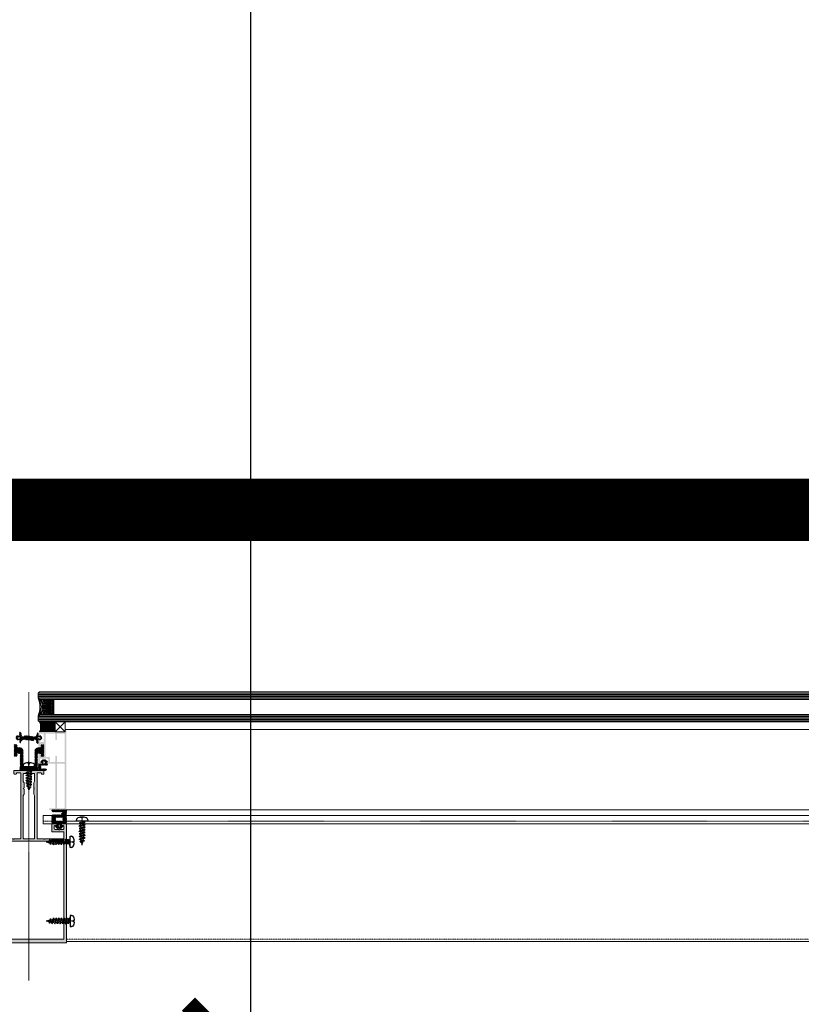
# Model space of a CAD drawing. Header units: millimetres. Extents: x -158258 to 126254, y -16359 to 60195.
# Tile 129 of 173: x -138921 to -138296, y 20729 to 21517. Entities that reach past the tile are written whole.
import ezdxf

# ---------------------------------------------------------------- set-up
doc = ezdxf.new("R2010")
doc.units = ezdxf.units.MM
doc.header["$LTSCALE"] = 0.1
doc.header["$MEASUREMENT"] = 0
doc.linetypes.add('CENTER', pattern=[2, 1.25, -0.25, 0.25, -0.25])
doc.linetypes.add('HIDDEN', pattern=[0.375, 0.25, -0.125])
doc.layers.get('0').update_dxf_attribs({"lineweight": 5})
for name, color, linetype, lineweight in [('01. Aluminium (Main Structure)', 6, 'Continuous', 5), ('2_Centerline', 1, 'CENTER', 15), ('3_Hatch', 8, 'Continuous', 0), ('4. Glass', 140, 'Continuous', 15)]:
    doc.layers.add(name, color=color, linetype=linetype, lineweight=lineweight)
for name, color, linetype in [('A-ANNO-DIMS-30', 7, 'Continuous'), ('CENTER LINE', 8, 'CENTER'), ('GUARD RAIL', 80, 'Continuous'), ('HARDWARES', 7, 'Continuous')]:
    doc.layers.add(name, color=color, linetype=linetype)
doc.styles.add('A-ANNO-DIM regular', font='isocp.shx')
doc.dimstyles.new('A-100mm-Regular', dxfattribs={"dimtxt": 200, "dimasz": 100, "dimexe": 100, "dimexo": 10, "dimgap": 50, "dimtad": 1, "dimdec": 0, "dimzin": 12, "dimdsep": 46, "dimtxsty": 'A-ANNO-DIM regular', "dimblk": 'ARCHTICK', "dimcen": 0, "dimdle": 100, "dimclrd": 205, "dimclre": 205, "dimclrt": 211, "dimadec": 0, "dimazin": 0, "dimtfac": 1, "dimtdec": 0, "dimtix": 1, "dimtmove": 2, "dimatfit": 3, "dimldrblk": 'ARCHTICK', "dimfxl": 0, "dimtvp": 1, "dimtolj": 1, "dimtzin": 0, "dimarcsym": 0})
pattern_1 = [(45, (-26191.7542, -14950.54475), (-0.441941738, 0.441941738), []), (135, (-26191.7542, -14950.54475), (-0.441941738, -0.441941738), [])]

# ---------------------------------------------------------------- blocks, each defined once
blk = doc.blocks.new('A$C23054C9A')
at = {"layer": '3_Hatch'}
h = blk.add_hatch(color=256, dxfattribs=at)
h.dxf.hatch_style = 1
h.paths.add_polyline_path([(10.36, 60.53), (10.36, 25.99), (10.33, 25.83), (10.22, 25.65), (10.03, 25.54), (9.85, 25.52), (4.65, 25.52), (4.45, 25.54), (4.29, 25.65), (4.2, 25.83), (4.16, 25.99), (4.16, 60.53), (4.2, 60.71), (4.29, 60.87), (4.45, 60.98), (4.65, 61.02), (9.85, 61.02), (10.03, 60.98), (10.22, 60.87), (10.33, 60.71)], flags=16)
h.paths.add_polyline_path([(4.16, 5.89), (4.11, 6.09), (4, 6.26), (3.85, 6.37), (3.65, 6.4), (3.25, 6.4), (3.06, 6.37), (2.9, 6.26), (2.79, 6.09), (2.75, 5.89), (2.75, 1.9), (2.7, 1.7), (2.59, 1.54), (2.44, 1.43), (2.24, 1.41), (-4.45, 1.41), (-4.64, 1.43), (-4.8, 1.54), (-4.91, 1.7), (-4.95, 1.9), (-4.95, 19.5), (-4.91, 19.7), (-4.8, 19.85), (-4.64, 19.96), (-4.45, 20.01), (-1.89, 20.01), (-1.71, 20.05), (-1.55, 20.16), (-1.44, 20.32), (-1.4, 20.5), (-1.4, 23.6), (-1.38, 23.8), (-1.27, 23.96), (-1.09, 24.07), (-0.89, 24.11), (2.24, 24.11), (2.44, 24.07), (2.59, 23.96), (2.7, 23.8), (2.75, 23.6), (2.75, 19.61), (2.79, 19.41), (2.9, 19.26), (3.06, 19.15), (3.25, 19.12), (3.65, 19.12), (3.85, 19.15), (4, 19.26), (4.11, 19.41), (4.16, 19.61), (4.16, 23.6), (4.2, 23.8), (4.29, 23.96), (4.45, 24.07), (4.65, 24.11), (9.85, 24.11), (10.03, 24.07), (10.22, 23.96), (10.33, 23.8), (10.36, 23.6), (10.36, 1.9), (10.33, 1.7), (10.22, 1.54), (10.03, 1.43), (9.85, 1.41), (4.65, 1.41), (4.45, 1.43), (4.29, 1.54), (4.2, 1.7), (4.16, 1.9)], flags=16)
h.paths.add_polyline_path([(-6.05, 4.54), (-6.36, 4.23), (-6.36, 1.9), (-6.39, 1.7), (-6.5, 1.54), (-6.67, 1.43), (-6.87, 1.41), (-9.25, 1.41), (-9.45, 1.43), (-9.59, 1.54), (-9.7, 1.7), (-9.76, 1.9), (-9.76, 2.51), (-9.8, 2.69), (-9.91, 2.85), (-10.07, 2.96), (-10.25, 3), (-10.45, 2.96), (-10.62, 2.85), (-10.73, 2.69), (-10.76, 2.51), (-10.76, 0.49), (-10.73, 0.31), (-10.62, 0.15), (-10.45, 0.04), (-10.25, 0), (10.25, 0), (10.45, -0.05), (10.6, -0.16), (10.71, -0.31), (10.76, -0.51), (10.76, -1.52), (10.8, -1.7), (10.89, -1.87), (11.06, -1.98), (11.26, -1.99), (11.44, -1.98), (11.61, -1.87), (11.72, -1.7), (11.75, -1.52), (11.75, 61.92), (11.72, 62.12), (11.61, 62.28), (11.44, 62.39), (11.26, 62.41), (-1.75, 62.41), (-1.95, 62.39), (-2.09, 62.28), (-2.2, 62.12), (-2.26, 61.92), (-2.26, 61.52), (-2.2, 61.35), (-2.09, 61.17), (-1.95, 61.06), (-1.75, 61.02), (2.24, 61.02), (2.44, 60.98), (2.59, 60.87), (2.7, 60.71), (2.75, 60.53), (2.75, 25.99), (2.7, 25.83), (2.59, 25.65), (2.44, 25.54), (2.24, 25.52), (-3.83, 25.52), (-4, 25.48), (-4.09, 25.43), (-4.18, 25.37), (-4.23, 25.3), (-4.29, 25.22), (-4.31, 25.13), (-4.33, 25.06), (-4.33, 24.97), (-4.31, 24.88), (-4.29, 24.79), (-4.23, 24.71), (-4.18, 24.64), (-4.09, 24.58), (-4, 24.55), (-3.89, 24.51), (-3.3, 24.51), (-3.1, 24.46), (-2.95, 24.35), (-2.85, 24.2), (-2.81, 24), (-2.81, 21.91), (-2.85, 21.71), (-2.95, 21.55), (-3.1, 21.44), (-3.3, 21.4), (-8.86, 21.4), (-9.05, 21.44), (-9.21, 21.55), (-9.32, 21.71), (-9.36, 21.91), (-9.36, 24), (-9.32, 24.2), (-9.21, 24.35), (-9.05, 24.46), (-8.86, 24.51), (-8.33, 24.51), (-8.13, 24.55), (-7.98, 24.66), (-7.87, 24.8), (-7.82, 25.01), (-7.87, 25.21), (-7.98, 25.35), (-8.13, 25.46), (-8.33, 25.52), (-10.25, 25.52), (-10.45, 25.46), (-10.62, 25.35), (-10.73, 25.21), (-10.76, 25.01), (-10.76, 17.91), (-10.73, 17.71), (-10.62, 17.54), (-10.45, 17.43), (-10.25, 17.4), (-9.87, 17.4), (-9.67, 17.43), (-9.49, 17.54), (-9.41, 17.71), (-9.36, 17.91), (-9.36, 19.5), (-9.32, 19.7), (-9.21, 19.85), (-9.05, 19.96), (-8.86, 20.01), (-6.87, 20.01), (-6.67, 19.96), (-6.5, 19.85), (-6.39, 19.7), (-6.36, 19.5), (-6.36, 10.24), (-6.39, 10.06), (-6.5, 9.9), (-6.67, 9.79), (-6.87, 9.73), (-8.86, 9.73), (-9.05, 9.79), (-9.21, 9.9), (-9.32, 10.06), (-9.36, 10.24), (-9.36, 11.3), (-9.41, 11.49), (-9.49, 11.65), (-9.67, 11.76), (-9.87, 11.8), (-10.25, 11.8), (-10.45, 11.76), (-10.62, 11.65), (-10.73, 11.49), (-10.76, 11.3), (-10.76, 6.99), (-10.75, 6.86), (-10.71, 6.77), (-10.65, 6.69), (-10.6, 6.64), (-10.55, 6.59), (-10.47, 6.55), (-10.4, 6.51), (-10.33, 6.49), (-10.25, 6.49), (-10.16, 6.49), (-10.09, 6.53), (-10.01, 6.57), (-9.94, 6.6), (-9.89, 6.68), (-9.83, 6.75), (-9.76, 6.99), (-9.76, 7.59), (-9.7, 7.79), (-9.59, 7.96), (-9.45, 8.07), (-9.25, 8.09), (-6.87, 8.09), (-6.67, 8.07), (-6.5, 7.96), (-6.39, 7.79), (-6.36, 7.59), (-6.36, 5.27), (-6.05, 4.96), (-5.95, 4.83), (-5.95, 4.66)])
blk = doc.blocks.new('A$C768C5112')
at = {"layer": '3_Hatch'}
h = blk.add_hatch(color=256, dxfattribs=at)
h.dxf.hatch_style = 1
h.paths.add_polyline_path([(-4.22, -41.99), (-3.91, -41.67), (-3.91, -37.71), (-4.5, -36.68), (-4.5, -2.49), (-4.46, -2.3), (-4.35, -2.14), (-4.21, -2.03), (-4, -1.99), (4, -1.99), (4.19, -2.03), (4.35, -2.14), (4.46, -2.3), (4.52, -2.49), (4.52, -36.68), (3.89, -37.71), (3.89, -41.67), (4.21, -41.99), (4.3, -42.13), (4.3, -42.28), (4.21, -42.42), (3.89, -42.72), (3.89, -46.68), (4.52, -47.71), (4.52, -53.71), (4.46, -53.89), (4.35, -54.05), (4.19, -54.16), (4, -54.2), (-4, -54.2), (-4.21, -54.16), (-4.35, -54.05), (-4.46, -53.89), (-4.5, -53.71), (-4.5, -47.71), (-3.91, -46.68), (-3.91, -42.72), (-4.22, -42.42), (-4.28, -42.28), (-4.28, -42.13)], flags=16)
h.paths.add_polyline_path([(10.04, -54.02), (9.98, -54.2), (9.97, -54.38), (9.86, -54.55), (9.69, -54.66), (9.51, -54.69), (7, -54.69), (6.82, -54.66), (6.64, -54.55), (6.53, -54.38), (6.51, -54.2), (6.51, -2.49), (6.53, -2.3), (6.64, -2.14), (6.82, -2.03), (7, -1.99), (11.89, -1.99), (12.18, -1.68), (12.33, -1.59), (12.47, -1.59), (12.6, -1.68), (12.93, -1.99), (27.5, -1.99), (27.69, -2.03), (27.87, -2.14), (27.96, -2.3), (28, -2.49), (28, -6.99), (27.96, -7.19), (27.87, -7.35), (27.69, -7.46), (27.5, -7.5), (18.82, -7.5), (18.62, -7.53), (18.45, -7.64), (18.34, -7.81), (18.3, -8.01), (18.3, -13.48), (18.34, -13.68), (18.45, -13.86), (18.62, -13.95), (18.82, -13.99), (21.8, -13.99), (22, -13.95), (22.16, -13.86), (22.27, -13.68), (22.29, -13.48), (22.29, -13), (22.27, -12.8), (22.16, -12.65), (22, -12.54), (21.8, -12.49), (20.81, -12.49), (20.61, -12.45), (20.46, -12.34), (20.35, -12.2), (20.3, -12), (20.3, -10), (20.35, -9.8), (20.46, -9.66), (20.61, -9.55), (20.81, -9.49), (23.64, -9.49), (23.94, -9.18), (24.08, -9.11), (24.23, -9.11), (24.36, -9.18), (24.69, -9.49), (27.5, -9.49), (27.69, -9.55), (27.87, -9.66), (27.96, -9.8), (28, -10), (28, -12), (27.96, -12.2), (27.87, -12.34), (27.69, -12.45), (27.5, -12.49), (26.52, -12.49), (26.31, -12.54), (26.17, -12.65), (26.06, -12.8), (26, -13), (26, -13.48), (26.06, -13.68), (26.17, -13.86), (26.31, -13.95), (26.52, -13.99), (29.51, -13.99), (29.7, -13.95), (29.86, -13.86), (29.97, -13.68), (29.99, -13.48), (29.97, 81), (29.86, 81.19), (29.78, 81.24), (29.7, 81.3), (29.61, 81.31), (29.51, 81.32), (-29.51, 81.32), (-29.71, 81.3), (-29.86, 81.19), (-29.97, 81), (-30.01, 80.84), (-30.01, -13.48), (-29.97, -13.68), (-29.86, -13.86), (-29.71, -13.95), (-29.51, -13.99), (-26.5, -13.99), (-26.31, -13.95), (-26.15, -13.86), (-26.04, -13.68), (-26, -13.48), (-26, -13), (-26.04, -12.8), (-26.15, -12.65), (-26.31, -12.54), (-26.5, -12.49), (-27.52, -12.49), (-27.69, -12.45), (-27.87, -12.34), (-27.98, -12.2), (-28.01, -12), (-28.01, -10), (-27.98, -9.8), (-27.87, -9.66), (-27.69, -9.55), (-27.52, -9.49), (-24.69, -9.49), (-24.37, -9.18), (-24.25, -9.11), (-24.06, -9.11), (-23.94, -9.18), (-23.63, -9.49), (-20.81, -9.49), (-20.61, -9.55), (-20.44, -9.66), (-20.33, -9.8), (-20.3, -10), (-20.3, -12), (-20.33, -12.2), (-20.44, -12.34), (-20.61, -12.45), (-20.81, -12.49), (-21.82, -12.49), (-22.02, -12.54), (-22.16, -12.65), (-22.27, -12.8), (-22.31, -13), (-22.31, -13.48), (-22.27, -13.68), (-22.16, -13.86), (-22.02, -13.95), (-21.82, -13.99), (-18.8, -13.99), (-18.61, -13.95), (-18.45, -13.86), (-18.34, -13.68), (-18.3, -13.48), (-18.3, -8.01), (-18.34, -7.81), (-18.45, -7.64), (-18.61, -7.53), (-18.8, -7.5), (-27.52, -7.5), (-27.69, -7.46), (-27.87, -7.35), (-27.98, -7.19), (-28.01, -6.99), (-28.01, -2.49), (-27.98, -2.3), (-27.87, -2.14), (-27.69, -2.03), (-27.52, -1.99), (-12.93, -1.99), (-12.62, -1.68), (-12.49, -1.59), (-12.34, -1.59), (-12.18, -1.68), (-11.87, -1.99), (-7, -1.99), (-6.8, -2.03), (-6.66, -2.14), (-6.55, -2.3), (-6.51, -2.49), (-6.51, -54.2), (-6.55, -54.38), (-6.66, -54.55), (-6.8, -54.66), (-7, -54.69), (-9.51, -54.69), (-9.71, -54.66), (-9.86, -54.55), (-9.97, -54.38), (-10, -54.2), (-10.04, -54.02), (-10.15, -53.83), (-10.31, -53.72), (-10.5, -53.71), (-11.5, -53.71), (-11.7, -53.72), (-11.85, -53.83), (-11.96, -54.02), (-12.01, -54.2), (-12.01, -56.21), (-11.96, -56.4), (-11.85, -56.56), (-11.7, -56.67), (-11.5, -56.69), (-0.53, -56.69), (-0.2, -56.4), (-0.07, -56.32), (0.07, -56.32), (0.22, -56.4), (0.51, -56.69), (11.5, -56.69), (11.69, -56.67), (11.85, -56.56), (11.96, -56.4), (12.01, -56.21), (12.01, -54.2), (11.96, -54.02), (11.85, -53.83), (11.69, -53.72), (11.5, -53.71), (10.5, -53.71), (10.3, -53.72), (10.15, -53.83)])
h.paths.add_polyline_path([(28, 77.82), (27.96, 78.01), (27.87, 78.19), (27.69, 78.3), (27.5, 78.33), (-27.52, 78.33), (-27.69, 78.3), (-27.87, 78.19), (-27.98, 78.01), (-28.01, 77.82), (-28.01, 0.51), (-27.98, 0.31), (-27.87, 0.16), (-27.69, 0.05), (-27.52, 0), (27.5, 0), (27.69, 0.05), (27.87, 0.16), (27.96, 0.31), (28, 0.51)], flags=16)
at = {"layer": '01. Aluminium (Main Structure)', "linetype": 'ByBlock'}
for p, q in [((-30.01, 80.84), (-29.97, 81)), ((-30.01, -13.48), (-30.01, 80.84)), ((-29.97, 81), (-29.86, 81.19)), ((-29.86, 81.19), (-29.71, 81.3)), ((-29.71, 81.3), (-29.51, 81.32)), ((-29.51, 81.32), (29.51, 81.32)), ((29.51, 81.32), (29.7, 81.3)), ((29.7, 81.3), (29.86, 81.19)), ((29.86, 81.19), (29.97, 81)), ((29.97, 81), (29.99, 80.84)), ((29.99, 80.84), (29.99, -13.48)), ((-28.01, 77.82), (-27.98, 78.01)), ((-28.01, 0.51), (-28.01, 77.82)), ((-27.98, 78.01), (-27.87, 78.19)), ((-27.87, 78.19), (-27.69, 78.3)), ((-27.69, 78.3), (-27.52, 78.33)), ((-27.52, 78.33), (27.5, 78.33)), ((27.5, 78.33), (27.69, 78.3)), ((27.69, 78.3), (27.87, 78.19)), ((27.87, 78.19), (27.96, 78.01)), ((27.96, 78.01), (28, 77.82)), ((28, 77.82), (28, 0.51)), ((-27.98, 0.31), (-28.01, 0.51)), ((-27.87, 0.16), (-27.98, 0.31)), ((-27.69, 0.05), (-27.87, 0.16)), ((-27.52, 0), (-27.69, 0.05)), ((27.5, 0), (-27.52, 0)), ((27.69, 0.05), (27.5, 0)), ((27.87, 0.16), (27.69, 0.05)), ((27.96, 0.31), (27.87, 0.16)), ((28, 0.51), (27.96, 0.31)), ((-28.01, -2.49), (-27.98, -2.3)), ((-28.01, -6.99), (-28.01, -2.49)), ((-27.98, -7.19), (-28.01, -6.99)), ((-27.98, -2.3), (-27.87, -2.14)), ((-27.87, -7.35), (-27.98, -7.19)), ((-27.87, -2.14), (-27.69, -2.03)), ((-27.69, -7.46), (-27.87, -7.35)), ((-27.69, -2.03), (-27.52, -1.99)), ((-27.52, -7.5), (-27.69, -7.46)), ((-27.52, -1.99), (-12.93, -1.99)), ((-18.8, -7.5), (-27.52, -7.5)), ((-18.8, -7.5), (-18.61, -7.53)), ((-18.61, -7.53), (-18.45, -7.64)), ((-18.45, -7.64), (-18.34, -7.81)), ((-18.34, -7.81), (-18.3, -8.01)), ((-12.93, -1.99), (-12.62, -1.68)), ((-12.62, -1.68), (-12.49, -1.59)), ((-12.49, -1.59), (-12.34, -1.59)), ((-12.34, -1.59), (-12.18, -1.68)), ((-12.18, -1.68), (-11.87, -1.99)), ((-11.87, -1.99), (-7, -1.99)), ((-7, -1.99), (-6.8, -2.03)), ((-6.8, -2.03), (-6.66, -2.14)), ((-6.66, -2.14), (-6.55, -2.3)), ((-6.55, -2.3), (-6.51, -2.49)), ((-6.51, -2.49), (-6.51, -54.2)), ((-4.5, -2.49), (-4.46, -2.3)), ((-4.5, -36.68), (-4.5, -2.49)), ((-4.46, -2.3), (-4.35, -2.14)), ((-4.35, -2.14), (-4.21, -2.03)), ((-4.21, -2.03), (-4, -1.99)), ((-4, -1.99), (4, -1.99)), ((4, -1.99), (4.19, -2.03)), ((4.19, -2.03), (4.35, -2.14)), ((4.35, -2.14), (4.46, -2.3)), ((4.46, -2.3), (4.52, -2.49)), ((4.52, -2.49), (4.52, -36.68)), ((6.51, -2.49), (6.53, -2.3)), ((6.51, -54.2), (6.51, -2.49)), ((6.53, -2.3), (6.64, -2.14)), ((6.64, -2.14), (6.82, -2.03)), ((6.82, -2.03), (7, -1.99)), ((7, -1.99), (11.89, -1.99)), ((11.89, -1.99), (12.18, -1.68)), ((12.18, -1.68), (12.33, -1.59)), ((12.33, -1.59), (12.47, -1.59)), ((12.47, -1.59), (12.6, -1.68)), ((12.6, -1.68), (12.93, -1.99)), ((12.93, -1.99), (27.5, -1.99)), ((18.3, -8.01), (18.34, -7.81)), ((18.34, -7.81), (18.45, -7.64)), ((18.45, -7.64), (18.62, -7.53)), ((18.62, -7.53), (18.82, -7.5)), ((27.5, -7.5), (18.82, -7.5)), ((27.5, -1.99), (27.69, -2.03)), ((27.69, -7.46), (27.5, -7.5)), ((27.69, -2.03), (27.87, -2.14)), ((27.87, -7.35), (27.69, -7.46)), ((27.87, -2.14), (27.96, -2.3)), ((27.96, -7.19), (27.87, -7.35)), ((27.96, -2.3), (28, -2.49)), ((28, -6.99), (27.96, -7.19)), ((28, -2.49), (28, -6.99)), ((-29.97, -13.68), (-30.01, -13.48)), ((-29.86, -13.86), (-29.97, -13.68)), ((-29.71, -13.95), (-29.86, -13.86)), ((-29.51, -13.99), (-29.71, -13.95)), ((-26.5, -13.99), (-29.51, -13.99)), ((-28.01, -10), (-27.98, -9.8)), ((-28.01, -12), (-28.01, -10)), ((-27.98, -12.2), (-28.01, -12)), ((-27.98, -9.8), (-27.87, -9.66)), ((-27.87, -12.34), (-27.98, -12.2)), ((-27.87, -9.66), (-27.69, -9.55)), ((-27.69, -12.45), (-27.87, -12.34)), ((-27.69, -9.55), (-27.52, -9.49)), ((-27.52, -12.49), (-27.69, -12.45)), ((-27.52, -9.49), (-24.69, -9.49)), ((-26.5, -12.49), (-27.52, -12.49)), ((-26.5, -12.49), (-26.31, -12.54)), ((-26.31, -13.95), (-26.5, -13.99)), ((-26.31, -12.54), (-26.15, -12.65)), ((-26.15, -13.86), (-26.31, -13.95)), ((-26.15, -12.65), (-26.04, -12.8)), ((-26.04, -13.68), (-26.15, -13.86)), ((-26.04, -12.8), (-26, -13)), ((-26, -13.48), (-26.04, -13.68)), ((-26, -13), (-26, -13.48)), ((-24.69, -9.49), (-24.37, -9.18)), ((-24.37, -9.18), (-24.25, -9.11)), ((-24.25, -9.11), (-24.06, -9.11)), ((-24.06, -9.11), (-23.94, -9.18)), ((-23.94, -9.18), (-23.63, -9.49)), ((-23.63, -9.49), (-20.81, -9.49)), ((-22.31, -13), (-22.27, -12.8)), ((-22.31, -13), (-22.31, -13.48)), ((-22.27, -13.68), (-22.31, -13.48)), ((-22.27, -12.8), (-22.16, -12.65)), ((-22.16, -13.86), (-22.27, -13.68)), ((-22.16, -12.65), (-22.02, -12.54)), ((-22.02, -13.95), (-22.16, -13.86)), ((-22.02, -12.54), (-21.82, -12.49)), ((-21.82, -13.99), (-22.02, -13.95)), ((-20.81, -12.49), (-21.82, -12.49)), ((-18.8, -13.99), (-21.82, -13.99)), ((-20.81, -9.49), (-20.61, -9.55)), ((-20.61, -12.45), (-20.81, -12.49)), ((-20.61, -9.55), (-20.44, -9.66)), ((-20.44, -12.34), (-20.61, -12.45)), ((-20.44, -9.66), (-20.33, -9.8)), ((-20.33, -12.2), (-20.44, -12.34)), ((-20.33, -9.8), (-20.3, -10)), ((-20.3, -12), (-20.33, -12.2)), ((-20.3, -10), (-20.3, -12)), ((-18.61, -13.95), (-18.8, -13.99)), ((-18.45, -13.86), (-18.61, -13.95)), ((-18.34, -13.68), (-18.45, -13.86)), ((-18.3, -13.48), (-18.34, -13.68)), ((-18.3, -8.01), (-18.3, -13.48)), ((18.3, -8.01), (18.3, -13.48)), ((18.34, -13.68), (18.3, -13.48)), ((18.45, -13.86), (18.34, -13.68)), ((18.62, -13.95), (18.45, -13.86)), ((18.82, -13.99), (18.62, -13.95)), ((18.82, -13.99), (21.8, -13.99)), ((20.3, -10), (20.35, -9.8)), ((20.3, -12), (20.3, -10)), ((20.35, -12.2), (20.3, -12)), ((20.35, -9.8), (20.46, -9.66)), ((20.46, -12.34), (20.35, -12.2)), ((20.46, -9.66), (20.61, -9.55)), ((20.61, -12.45), (20.46, -12.34)), ((20.61, -9.55), (20.81, -9.49)), ((20.81, -12.49), (20.61, -12.45)), ((20.81, -9.49), (23.64, -9.49)), ((21.8, -12.49), (20.81, -12.49)), ((21.8, -12.49), (22, -12.54)), ((22, -13.95), (21.8, -13.99)), ((22, -12.54), (22.16, -12.65)), ((22.16, -13.86), (22, -13.95)), ((22.16, -12.65), (22.27, -12.8)), ((22.27, -13.68), (22.16, -13.86)), ((22.27, -12.8), (22.29, -13)), ((22.29, -13.48), (22.27, -13.68)), ((22.29, -13), (22.29, -13.48)), ((23.64, -9.49), (23.94, -9.18)), ((23.94, -9.18), (24.08, -9.11)), ((24.08, -9.11), (24.23, -9.11)), ((24.23, -9.11), (24.36, -9.18)), ((24.36, -9.18), (24.69, -9.49)), ((24.69, -9.49), (27.5, -9.49)), ((26, -13), (26.06, -12.8)), ((26, -13), (26, -13.48)), ((26.06, -13.68), (26, -13.48)), ((26.06, -12.8), (26.17, -12.65)), ((26.17, -13.86), (26.06, -13.68)), ((26.17, -12.65), (26.31, -12.54)), ((26.31, -13.95), (26.17, -13.86)), ((26.31, -12.54), (26.52, -12.49)), ((26.52, -13.99), (26.31, -13.95)), ((27.5, -12.49), (26.52, -12.49)), ((26.52, -13.99), (29.51, -13.99)), ((27.5, -9.49), (27.69, -9.55)), ((27.69, -12.45), (27.5, -12.49)), ((27.69, -9.55), (27.87, -9.66)), ((27.87, -12.34), (27.69, -12.45)), ((27.87, -9.66), (27.96, -9.8)), ((27.96, -12.2), (27.87, -12.34)), ((27.96, -9.8), (28, -10)), ((28, -12), (27.96, -12.2)), ((28, -10), (28, -12)), ((29.7, -13.95), (29.51, -13.99)), ((29.86, -13.86), (29.7, -13.95)), ((29.97, -13.68), (29.86, -13.86)), ((29.99, -13.48), (29.97, -13.68)), ((-3.91, -37.71), (-4.5, -36.68)), ((-3.91, -41.67), (-3.91, -37.71)), ((4.52, -36.68), (3.89, -37.71)), ((3.89, -37.71), (3.89, -41.67)), ((-4.5, -47.71), (-3.91, -46.68)), ((-4.28, -42.13), (-4.22, -41.99)), ((-4.28, -42.28), (-4.28, -42.13)), ((-4.22, -42.42), (-4.28, -42.28)), ((-4.22, -41.99), (-3.91, -41.67)), ((-3.91, -42.72), (-4.22, -42.42)), ((-3.91, -46.68), (-3.91, -42.72)), ((3.89, -41.67), (4.21, -41.99)), ((4.21, -42.42), (3.89, -42.72)), ((3.89, -42.72), (3.89, -46.68)), ((3.89, -46.68), (4.52, -47.71)), ((4.21, -41.99), (4.3, -42.13)), ((4.3, -42.28), (4.21, -42.42)), ((4.3, -42.13), (4.3, -42.28)), ((-12.01, -54.2), (-11.96, -54.02)), ((-12.01, -56.21), (-12.01, -54.2)), ((-11.96, -54.02), (-11.85, -53.83)), ((-11.85, -53.83), (-11.7, -53.72)), ((-11.7, -53.72), (-11.5, -53.71)), ((-11.5, -53.71), (-10.5, -53.71)), ((-10.5, -53.71), (-10.31, -53.72)), ((-10.31, -53.72), (-10.15, -53.83)), ((-10.15, -53.83), (-10.04, -54.02)), ((-10.04, -54.02), (-10, -54.2)), ((-9.97, -54.38), (-10, -54.2)), ((-9.86, -54.55), (-9.97, -54.38)), ((-9.71, -54.66), (-9.86, -54.55)), ((-9.51, -54.69), (-9.71, -54.66)), ((-7, -54.69), (-9.51, -54.69)), ((-6.8, -54.66), (-7, -54.69)), ((-6.66, -54.55), (-6.8, -54.66)), ((-6.55, -54.38), (-6.66, -54.55)), ((-6.51, -54.2), (-6.55, -54.38)), ((-4.5, -53.71), (-4.5, -47.71)), ((-4.46, -53.89), (-4.5, -53.71)), ((-4.35, -54.05), (-4.46, -53.89)), ((-4.21, -54.16), (-4.35, -54.05)), ((-4, -54.2), (-4.21, -54.16)), ((4, -54.2), (-4, -54.2)), ((4.19, -54.16), (4, -54.2)), ((4.35, -54.05), (4.19, -54.16)), ((4.46, -53.89), (4.35, -54.05)), ((4.52, -53.71), (4.46, -53.89)), ((4.52, -47.71), (4.52, -53.71)), ((6.53, -54.38), (6.51, -54.2)), ((6.64, -54.55), (6.53, -54.38)), ((6.82, -54.66), (6.64, -54.55)), ((7, -54.69), (6.82, -54.66)), ((9.51, -54.69), (7, -54.69)), ((9.69, -54.66), (9.51, -54.69)), ((9.86, -54.55), (9.69, -54.66)), ((9.97, -54.38), (9.86, -54.55)), ((9.98, -54.2), (9.97, -54.38)), ((9.98, -54.2), (10.04, -54.02)), ((10.04, -54.02), (10.15, -53.83)), ((10.15, -53.83), (10.3, -53.72)), ((10.3, -53.72), (10.5, -53.71)), ((10.5, -53.71), (11.5, -53.71)), ((11.5, -53.71), (11.69, -53.72)), ((11.69, -53.72), (11.85, -53.83)), ((11.85, -53.83), (11.96, -54.02)), ((11.96, -54.02), (12.01, -54.2)), ((12.01, -54.2), (12.01, -56.21)), ((-11.96, -56.4), (-12.01, -56.21)), ((-11.85, -56.56), (-11.96, -56.4)), ((-11.7, -56.67), (-11.85, -56.56)), ((-11.5, -56.69), (-11.7, -56.67)), ((-11.5, -56.69), (-0.53, -56.69)), ((-0.53, -56.69), (-0.2, -56.4)), ((-0.2, -56.4), (-0.07, -56.32)), ((-0.07, -56.32), (0.07, -56.32)), ((0.07, -56.32), (0.22, -56.4)), ((0.22, -56.4), (0.51, -56.69)), ((0.51, -56.69), (11.5, -56.69)), ((11.69, -56.67), (11.5, -56.69)), ((11.85, -56.56), (11.69, -56.67)), ((11.96, -56.4), (11.85, -56.56)), ((12.01, -56.21), (11.96, -56.4))]:
    blk.add_line(p, q, dxfattribs=at)
blk = doc.blocks.new('A$C096C0FB7')
at = {"layer": '3_Hatch'}
h = blk.add_hatch(dxfattribs=at)
h.set_pattern_fill('ANSI31', color=256, scale=5)
h.set_pattern_definition([(45, (-26191.7542, -15010.3187), (-0.441941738, 0.441941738), [])])
h.paths.add_polyline_path([(9.48, -15.45), (9.5, -15.6), (9.5, -17.32), (9.51, -17.47), (9.6, -17.58), (9.73, -17.67), (9.9, -17.7), (11.49, -17.7), (11.65, -17.67), (11.78, -17.58), (11.87, -17.47), (11.89, -17.32), (11.89, -8.49), (11.87, -8.34), (11.78, -8.21), (11.65, -8.12), (11.49, -8.1), (9.9, -8.1), (9.73, -8.12), (9.6, -8.21), (9.51, -8.34), (9.5, -8.49), (9.5, -10.21), (9.48, -10.35), (9.39, -10.5), (9.26, -10.57), (9.11, -10.61), (7.39, -10.61), (7.25, -10.57), (7.1, -10.5), (7.03, -10.35), (6.99, -10.21), (6.99, 2.61), (6.97, 2.76), (6.88, 2.89), (6.75, 2.98), (6.61, 3), (-6.87, 3), (-7.02, 2.98), (-7.15, 2.89), (-7.22, 2.76), (-7.26, 2.61), (-7.26, 0.42), (-7.22, 0.26), (-7.15, 0.13), (-7.02, 0.04), (-6.87, 0), (4.3, 0), (4.45, -0.02), (4.58, -0.11), (4.67, -0.24), (4.69, -0.4), (4.69, -12.71), (4.7, -12.84), (4.72, -13.09), (4.78, -13.33), (4.85, -13.57), (4.94, -13.79), (5.05, -14.01), (5.2, -14.19), (5.34, -14.39), (5.51, -14.56), (5.69, -14.7), (5.89, -14.85), (6.11, -14.96), (6.33, -15.05), (6.57, -15.12), (6.81, -15.18), (7.06, -15.2), (7.19, -15.2), (9.11, -15.2), (9.26, -15.23), (9.39, -15.31)])
blk = doc.blocks.new('*U1030')
at = {"layer": 'CENTER LINE', "linetype": 'CENTER'}
blk.add_line((0, -19.12), (0, 3.77), dxfattribs=at)
at = {"layer": 'HARDWARES', "linetype": 'Continuous'}
for p, q in [((-4.49, 0), (-4.49, 1.15)), ((4.49, 0), (-4.49, 0)), ((-0.66, 2.61), (-0.66, 3.27)), ((0.66, 2.61), (-0.66, 2.61)), ((0.66, 2.61), (0.66, 3.27)), ((4.49, 1.15), (4.49, 0))]:
    blk.add_line(p, q, dxfattribs=at)
at = {"layer": 'HARDWARES'}
for p, q in [((4.49, 0), (-4.49, 0)), ((4.49, 0.82), (4.49, 0))]:
    blk.add_line(p, q, dxfattribs=at)
at = {"layer": 'HARDWARES', "linetype": 'HIDDEN'}
for p, q in [((1.44, 0), (1.44, -0.31)), ((-1.44, -2.05), (-1.44, -3.46)), ((-1.44, -4.16), (-1.44, -5.56)), ((-1.44, -6.26), (-1.44, -7.66)), ((1.44, -1), (1.44, -2.41)), ((1.44, -3.11), (1.44, -4.51)), ((1.44, -5.21), (1.44, -6.61)), ((1.44, -7.31), (1.44, -8.72)), ((1.08, -15.31), (-1.81, -16.37)), ((1.99, -15.65), (-1.81, -16.37)), ((-1.44, -8.36), (-1.44, -9.76)), ((-1.44, -10.46), (-1.44, -11.87)), ((-0.9, -16.7), (1.99, -15.65)), ((1.08, -15.31), (1.99, -15.65)), ((1.44, -9.41), (1.44, -10.82)), ((-1.81, -16.37), (-0.9, -16.7))]:
    blk.add_line(p, q, dxfattribs=at)
for points in [[(-1.44, 0), (-1.44, -1.35)], [(2.4, -0.66), (1.44, -0.31), (-2.4, -1.7), (2.4, -0.66), (-1.44, -2.05), (-2.4, -1.7)], [(2.4, -2.76), (1.44, -2.41), (-2.4, -3.81), (2.4, -2.76), (-1.44, -4.16), (-2.4, -3.81)], [(2.4, -4.86), (1.44, -4.51), (-2.4, -5.91), (2.4, -4.86), (-1.44, -6.26), (-2.4, -5.91)], [(2.4, -6.96), (1.44, -6.61), (-2.4, -8.01), (2.4, -6.96), (-1.44, -8.36), (-2.4, -8.01)], [(2.4, -9.07), (1.44, -8.72), (-2.4, -10.11), (2.4, -9.07), (-1.44, -10.46), (-2.4, -10.11)], [(2.4, -11.17), (1.44, -10.82), (-2.4, -12.22), (2.4, -11.17), (-1.44, -12.57), (-2.4, -12.22)], [(2.43, -13.28), (1.47, -12.93), (-2.37, -14.33), (2.43, -13.28), (-1.41, -14.68), (-2.37, -14.33)]]:
    blk.add_lwpolyline(points, dxfattribs=at)
at = {"layer": 'HARDWARES', "linetype": 'Continuous'}
for centre, radius, start, end in [((-3.12, 1.15), 1.37, 131.7376, 180), ((-0.71, -2.3), 5.57, 89.54072, 126.63378), ((0.71, -2.3), 5.57, 53.36621, 90.45928), ((3.12, 1.15), 1.37, 0, 48.26239)]:
    blk.add_arc(centre, radius, start, end, dxfattribs=at)
at = {"layer": 'HARDWARES', "linetype": 'HIDDEN'}
for centre, start, end in [((15.43, -11.8), 182.50801, 187.29262), ((15.35, -11.81), 189.57949, 194.56217), ((-15.35, -11.81), 347.96681, 353.68154), ((-15.26, -11.8), 356.09607, 1.05843), ((15.35, -11.81), 196.69313, 203.94348), ((-15.35, -11.81), 336.05652, 345.4243)]:
    blk.add_arc(centre, 16.79, start, end, dxfattribs=at)
blk = doc.blocks.new('*U1022')
at = {"layer": '3_Hatch'}
h = blk.add_hatch(dxfattribs=at)
h.set_pattern_fill('ANSI37', color=256, scale=5)
h.set_pattern_definition(pattern_1)
edge = h.paths.add_edge_path(flags=16)
edge.add_line((-27.03, 100.94), (-27.03, 102.99))
edge.add_arc((-26.53, 102.99), 0.5, 89.99999, 179.99999, ccw=False)
edge.add_line((-26.53, 103.49), (-21.85, 103.49))
edge.add_arc((-21.85, 102.99), 0.5, -0.00001, 89.99999, ccw=False)
edge.add_line((-21.35, 102.99), (-21.35, 100.94))
edge.add_arc((-21.85, 100.94), 0.5, 269.99999, 359.99999, ccw=False)
edge.add_line((-21.85, 100.44), (-26.53, 100.44))
edge.add_arc((-26.53, 100.94), 0.5, 179.99999, 269.99999, ccw=False)
edge = h.paths.add_edge_path(flags=16)
edge.add_line((-23.86, 106), (-24.46, 106))
edge.add_arc((-24.46, 106.2), 0.2, 180, 270, ccw=False)
edge.add_line((-24.66, 106.2), (-24.66, 108))
edge.add_arc((-24.46, 108), 0.2, 90, 180, ccw=False)
edge.add_line((-24.46, 108.2), (-23.86, 108.2))
edge.add_arc((-23.86, 108), 0.2, 0, 90, ccw=False)
edge.add_line((-23.66, 108), (-23.66, 106.2))
edge.add_arc((-23.86, 106.2), 0.2, 270, 360, ccw=False)
edge = h.paths.add_edge_path()
edge.add_line((-26.02, 109.07), (-27.45, 107.75))
edge.add_arc((-26.94, 107.54), 0.553, 157.05532, 290.87463)
edge.add_line((-26.74, 107.02), (-26.24, 107.02))
edge.add_arc((-26.21, 106.61), 0.41, -15.27482, 94.18426, ccw=False)
edge.add_line((-25.82, 106.5), (-25.82, 105.95))
edge.add_arc((-26.35, 105.99), 0.533, 284.20779, 355.4538, ccw=False)
edge.add_line((-26.22, 105.47), (-29.79, 105.47))
edge.add_arc((-29.78, 105.22), 0.25, 93.08892, 179.99999)
edge.add_line((-30.03, 105.22), (-30.03, 94.94))
edge.add_arc((-29.26, 95.19), 0.8, 197.77075, 256.14102)
edge.add_line((-29.46, 94.41), (-18.75, 94.41))
edge.add_arc((-19.13, 95.16), 0.841, 296.86488, 423.12273)
edge.add_line((-18.75, 95.91), (-26.98, 95.91))
edge.add_arc((-27.17, 96.07), 0.25, 89.99999, 319.3278, ccw=False)
edge.add_line((-27.17, 96.32), (-26.4, 96.81))
edge.add_arc((-26.67, 97.23), 0.5, 302.30299, 359.99998)
edge.add_line((-26.17, 97.23), (-26.17, 98.25))
edge.add_arc((-25.97, 98.25), 0.2, 89.99999, 179.98585, ccw=False)
edge.add_line((-25.97, 98.45), (-18.79, 98.45))
edge.add_arc((-18.79, 98.95), 0.5, 269.99999, 359.99999)
edge.add_line((-18.29, 98.95), (-18.29, 104.97))
edge.add_arc((-18.79, 104.97), 0.5, 359.99999, 449.99779)
edge.add_line((-18.79, 105.47), (-22.09, 105.47))
edge.add_arc((-21.96, 105.99), 0.533, 184.54618, 255.79219, ccw=False)
edge.add_line((-22.5, 105.95), (-22.5, 106.5))
edge.add_arc((-22.1, 106.61), 0.411, 86.15278, 194.87058, ccw=False)
edge.add_line((-22.07, 107.02), (-21.57, 107.02))
edge.add_arc((-21.37, 107.54), 0.553, 249.12535, 382.94466)
edge.add_line((-20.86, 107.75), (-22.29, 109.07))
edge.add_arc((-22.74, 108.4), 0.8, 55.90068, 89.99987)
edge.add_line((-22.74, 109.2), (-25.57, 109.2))
edge.add_arc((-25.57, 108.4), 0.8, 89.99999, 124.09928)
h = blk.add_hatch(dxfattribs=at)
h.set_pattern_fill('ANSI37', color=256, scale=5)
h.set_pattern_definition(pattern_1)
edge = h.paths.add_edge_path(flags=16)
edge.add_line((-12.61, 57.48), (-11.71, 57.48))
edge.add_arc((-11.71, 57.28), 0.2, 0, 89.9951, ccw=False)
edge.add_line((-11.51, 57.28), (-11.51, 55.49))
edge.add_arc((-11.71, 55.49), 0.2, 270, 359.99521, ccw=False)
edge.add_line((-11.71, 55.29), (-12.61, 55.29))
edge.add_arc((-12.61, 55.49), 0.2, 180, 269.99492, ccw=False)
edge.add_line((-12.81, 55.49), (-12.81, 57.28))
edge.add_arc((-12.61, 57.28), 0.2, 90, 179.995, ccw=False)
edge = h.paths.add_edge_path()
edge.add_line((-10.37, 57.52), (-8.02, 57.52))
edge.add_arc((-8.01, 57.91), 0.389, 269.46118, 344.34524)
edge.add_line((-7.64, 57.8), (-7.64, 62.27))
edge.add_arc((-8.14, 62.27), 0.5, 0, 90)
edge.add_line((-8.14, 62.77), (-13.59, 62.77))
edge.add_arc((-13.43, 62.17), 0.621, 104.94828, 255.03638)
edge.add_line((-13.59, 61.57), (-9.73, 61.57))
edge.add_arc((-9.51, 61.39), 0.287, -108.09004, 141.36505, ccw=False)
edge.add_arc((-9.44, 61), 0.2, 142.96348, 180)
edge.add_line((-9.64, 61), (-9.64, 58.87))
edge.add_arc((-9.84, 58.9), 0.2, 296.02605, 352.92984, ccw=False)
edge.add_line((-9.75, 58.72), (-14.62, 58.72))
edge.add_arc((-14.37, 58.12), 0.65, 112.60941, 247.39059)
edge.add_line((-14.62, 57.52), (-13.95, 57.52))
edge.add_arc((-14.25, 56.88), 0.703, 9.15352, 65.35179, ccw=False)
edge.add_arc((-14.08, 56.93), 0.527, -79.16036, 6.05546, ccw=False)
edge.add_line((-13.98, 56.42), (-14.36, 56.42))
edge.add_arc((-14.1, 55.76), 0.703, 111.43803, 167.63629)
edge.add_arc((-14.27, 55.83), 0.524, 170.59769, 213.75522)
edge.add_line((-14.7, 55.54), (-13.66, 54.43))
edge.add_arc((-13.21, 55.09), 0.8, 235.9007, 269.9987)
edge.add_line((-13.21, 54.29), (-11.14, 54.29))
edge.add_arc((-11.13, 55.06), 0.769, 269.0106, 315.7355)
edge.add_line((-10.57, 54.52), (-9.62, 55.54))
edge.add_arc((-10.06, 55.83), 0.524, 326.24478, 369.40231)
edge.add_arc((-10.23, 55.76), 0.703, 12.36371, 68.56197)
edge.add_line((-9.97, 56.42), (-10.35, 56.42))
edge.add_arc((-10.25, 56.93), 0.527, 173.94454, 259.16036, ccw=False)
edge.add_arc((-10.08, 56.88), 0.703, 114.64821, 170.84648, ccw=False)
h = blk.add_hatch(dxfattribs=at)
h.set_pattern_fill('ANSI37', color=256, scale=5)
h.set_pattern_definition(pattern_1)
edge = h.paths.add_edge_path(flags=16)
edge.add_arc((-7.24, 37.18), 0.3, 0, 101.97306, ccw=False)
edge.add_line((-6.94, 37.18), (-6.94, 36.27))
edge.add_arc((-7.24, 36.27), 0.3, -101.97306, 0, ccw=False)
edge.add_line((-7.3, 35.97), (-7.72, 36.06))
edge.add_arc((-7.95, 34.99), 1.1, 78.02694, 93.1356)
edge.add_line((-8.01, 36.08), (-8.93, 36.03))
edge.add_arc((-8.95, 36.33), 0.3, 180, 273.1356, ccw=False)
edge.add_line((-9.25, 36.33), (-9.25, 37.12))
edge.add_arc((-8.95, 37.12), 0.3, 86.8644, 180, ccw=False)
edge.add_line((-8.93, 37.42), (-8.01, 37.37))
edge.add_arc((-7.95, 38.46), 1.1, 266.8644, 281.97306)
edge.add_line((-7.72, 37.39), (-7.3, 37.48))
edge = h.paths.add_edge_path()
edge.add_line((-7.18, 41.26), (-7.48, 41.26))
edge.add_line((-7.48, 41.26), (-7.48, 39.17))
edge.add_line((-7.48, 39.17), (-7.23, 38.73))
edge.add_arc((-7.5, 38.58), 0.3, -78.02694, 29.64468, ccw=False)
edge.add_line((-7.43, 38.29), (-8.15, 38.14))
edge.add_arc((-8.21, 38.43), 0.3, 210, 281.97306, ccw=False)
edge.add_line((-8.47, 38.28), (-8.57, 38.54))
edge.add_arc((-8.85, 38.43), 0.3, 22.2031, 130)
edge.add_line((-9.04, 38.66), (-10.02, 37.84))
edge.add_arc((-9.5, 37.23), 0.8, 130, 180)
edge.add_line((-10.3, 37.23), (-10.3, 36.23))
edge.add_arc((-9.5, 36.23), 0.8, 180, 230)
edge.add_line((-10.02, 35.61), (-9.04, 34.79))
edge.add_arc((-8.85, 35.02), 0.3, 230, 337.7969)
edge.add_line((-8.57, 34.91), (-8.47, 35.24))
edge.add_arc((-8.04, 34.76), 0.635, 13.38016, 131.91246, ccw=False)
edge.add_line((-7.43, 34.91), (-7.23, 32.8))
edge.add_arc((-7.02, 32.96), 0.271, 217.21285, 329.92237)
edge.add_line((-6.78, 32.83), (-5.87, 35.22))
edge.add_arc((-4.57, 34.46), 1.5, 82.79568, 149.96103, ccw=False)
edge.add_line((-4.38, 35.95), (3.27, 35.01))
edge.add_arc((3.25, 35.91), 0.9, 271.01751, 380.28693)
edge.add_line((4.1, 36.22), (-4.9, 37.89))
edge.add_arc((-4.63, 39.37), 1.5, 180.58052, 259.48031, ccw=False)
edge.add_line((-6.13, 39.35), (-6.18, 40.31))
edge.add_arc((-7.18, 40.26), 1, 2.97929, 90)
h = blk.add_hatch(dxfattribs=at)
h.set_pattern_fill('ANSI37', color=256, scale=5)
h.set_pattern_definition(pattern_1)
edge = h.paths.add_edge_path(flags=16)
edge.add_arc((7.24, 36.31), 0.3, 180, 281.97306, ccw=False)
edge.add_line((6.94, 36.31), (6.94, 37.23))
edge.add_arc((7.24, 37.23), 0.3, 78.02694, 180, ccw=False)
edge.add_line((7.3, 37.52), (7.72, 37.43))
edge.add_arc((7.95, 38.51), 1.1, 258.02694, 273.1356)
edge.add_line((8.01, 37.41), (8.93, 37.46))
edge.add_arc((8.95, 37.16), 0.3, 0, 93.1356, ccw=False)
edge.add_line((9.25, 37.16), (9.25, 36.38))
edge.add_arc((8.95, 36.38), 0.3, -93.1356, 0, ccw=False)
edge.add_line((8.93, 36.08), (8.01, 36.13))
edge.add_arc((7.95, 35.03), 1.1, 86.8644, 101.97306)
edge.add_line((7.72, 36.1), (7.3, 36.02))
edge = h.paths.add_edge_path()
edge.add_line((7.19, 32.24), (7.48, 32.24))
edge.add_line((7.48, 32.24), (7.48, 34.32))
edge.add_line((7.48, 34.32), (7.23, 34.76))
edge.add_arc((7.5, 34.91), 0.3, 101.97306, 209.64468, ccw=False)
edge.add_line((7.43, 35.2), (8.15, 35.35))
edge.add_arc((8.21, 35.06), 0.3, 30, 101.97306, ccw=False)
edge.add_line((8.47, 35.21), (8.57, 34.95))
edge.add_arc((8.85, 35.07), 0.3, 202.2031, 310)
edge.add_line((9.04, 34.84), (10.02, 35.66))
edge.add_arc((9.5, 36.27), 0.8, 310, 360)
edge.add_line((10.3, 36.27), (10.3, 37.27))
edge.add_arc((9.5, 37.27), 0.8, 0, 50)
edge.add_line((10.02, 37.88), (9.04, 38.7))
edge.add_arc((8.85, 38.47), 0.3, 50, 157.7969)
edge.add_line((8.57, 38.58), (8.47, 38.26))
edge.add_arc((8.04, 38.73), 0.635, 193.38016, 311.91246, ccw=False)
edge.add_line((7.43, 38.58), (7.23, 40.69))
edge.add_arc((7.02, 40.53), 0.271, 37.21285, 149.92237)
edge.add_line((6.78, 40.67), (5.87, 38.75))
edge.add_arc((4.57, 39.5), 1.5, 262.79568, 329.96103, ccw=False)
edge.add_line((4.38, 38.01), (-3.27, 38.95))
edge.add_arc((-3.25, 38.05), 0.9, 91.01751, 200.28693)
edge.add_line((-4.1, 37.74), (4.9, 36.07))
edge.add_arc((4.63, 34.6), 1.5, 0.58052, 79.48031, ccw=False)
edge.add_line((6.13, 34.61), (6.19, 33.2))
edge.add_arc((7.19, 33.24), 1, 182.39254, 270)
h = blk.add_hatch(dxfattribs=at)
h.set_pattern_fill('HEX', color=256, scale=0.1, style=0)
h.set_pattern_definition([(180, (28799.7257, 201.6555), (0, 0.549926), [0.3175, -0.635]), (60, (28799.7257, 201.6555), (0.476249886, -0.274963), [0.3175, -0.635]), (120, (28799.4082, 201.6555), (0.476249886, 0.274963), [0.3175, -0.635])])
h.paths.add_polyline_path([(-19.53, 17.51), (-16.29, 17.51), (-14.47, 14.86), (-14.47, 9.17), (-16.29, 6.51), (-19.53, 6.51)])
at = {"layer": '2_Centerline', "ltscale": 0.25}
blk.add_lwpolyline([(0, 230.78), (0, 0)], dxfattribs=at)
at = {"layer": '3_Hatch'}
for p, q in [((-29.99, 199.78), (-1150, 199.78)), ((-28.4, 105.47), (-1150, 105.47)), ((-11.51, 105.47), (-19.87, 105.47)), ((-30.03, 98.97), (-1150, 98.97)), ((-11.51, 98.97), (-18.29, 98.97)), ((-29.51, 94.41), (-1150, 94.41)), ((-29.56, 30.01), (-1150, 30.01))]:
    blk.add_line(p, q, dxfattribs=at)
at = {"layer": '3_Hatch', "linetype": 'HIDDEN', "ltscale": 5}
for p, q in [((-29.99, 197.78), (-1150, 197.78)), ((-21.74, 103.48), (-26.63, 103.48)), ((-11.51, 103.48), (-18.29, 103.48))]:
    blk.add_line(p, q, dxfattribs=at)
at = {"layer": '3_Hatch', "linetype": 'HIDDEN'}
blk.add_line((-30.03, 103.48), (-1150, 103.48), dxfattribs=at)
at = {"layer": '3_Hatch', "color": 203}
for p, q in [((-1150, 23, 0), (-7.48, 23)), ((-1150, 22, 0), (-7.48, 22)), ((-1150, 21, 0), (-7.48, 21)), ((-1150, 20, 0), (-7.48, 20)), ((-1150, 19, 0), (-7.48, 19)), ((-1150, 5, 0), (-7.48, 5)), ((-1150, 4, 0), (-7.48, 4)), ((-1150, 3, 0), (-7.48, 3)), ((-1150, 2, 0), (-7.48, 2)), ((-1150, 1, 0), (-7.48, 1))]:
    blk.add_line(p, q, dxfattribs=at)
at = {"layer": '3_Hatch'}
blk.add_lwpolyline([(-11.51, 105.47), (-11.51, 98.97)], dxfattribs=at)
for points in [[(-29.01, 32), (-21.01, 32), (-21.01, 24), (-29.01, 24)], [(-29.01, 32), (-21.01, 24), (-21.01, 32), (-29.01, 24)]]:
    blk.add_lwpolyline(points, close=True, dxfattribs=at)
at = {"layer": '3_Hatch', "elevation": 0}
for points in [[(-21.01, 30.55, -0.040365), (-20.48, 32)], [(-19.98, 24, -0.218494), (-19.98, 32)], [(-19.48, 24, -0.218494), (-19.48, 32)], [(-18.98, 24, -0.218494), (-18.98, 32)], [(-18.48, 24, -0.218494), (-18.48, 32)], [(-17.98, 24, -0.218494), (-17.98, 32)], [(-17.48, 24, -0.218494), (-17.48, 32)], [(-16.98, 24, -0.218494), (-16.98, 32)], [(-16.48, 24, -0.218494), (-16.48, 32)], [(-15.98, 24, -0.218494), (-15.98, 32)], [(-15.48, 24, -0.218494), (-15.48, 32)], [(-14.98, 24, -0.218494), (-14.98, 32)], [(-14.48, 24, -0.218494), (-14.48, 32)], [(-13.98, 24, -0.218494), (-13.98, 32)], [(-13.48, 24, -0.218494), (-13.48, 32)], [(-12.98, 24, -0.218494), (-12.98, 32)], [(-12.48, 24, -0.218494), (-12.48, 32)], [(-11.98, 24, -0.218494), (-11.98, 32)], [(-11.48, 24, -0.218494), (-11.48, 32)], [(-10.98, 24, -0.218494), (-10.98, 32)], [(-10.48, 24, -0.218494), (-10.48, 32)], [(-9.98, 24, -0.218494), (-9.98, 32)], [(-9.48, 24, -0.218494), (-9.48, 32)], [(-8.98, 24, -0.218494), (-8.98, 32)], [(-8.48, 24, -0.218494), (-8.48, 32)], [(-20.48, 24, -0.040365), (-21.01, 25.45, -0.040365)]]:
    blk.add_lwpolyline(points, format="xyb", dxfattribs=at)
at = {"layer": '3_Hatch', "elevation": 0.02}
for points in [[(-20.03, 6.01), (-20.03, 18.01)], [(-16.03, 18.01), (-13.97, 15.01), (-13.97, 9.01), (-16.03, 6.01)]]:
    blk.add_lwpolyline(points, dxfattribs=at)
blk.add_lwpolyline([(-16.29, 6.51), (-19.53, 6.51), (-19.53, 17.51), (-16.29, 17.51), (-14.47, 14.86), (-14.47, 9.17)], close=True, dxfattribs=at)
at = {"layer": '3_Hatch'}
for centre, radius, start, end in [((-0.39, 12.01, 0.02), 15.61, 157.43457, 161.94593), ((0.38, 12.01, 0.02), 15.61, 157.43457, 164.94774), ((1.07, 12.01, 0.02), 15.61, 157.43457, 167.78591), ((1.84, 12.01, 0.02), 15.61, 157.43457, 202.6117), ((2.65, 12.01, 0.02), 15.61, 157.43457, 202.6117), ((3.4, 12.01, 0.02), 15.61, 157.43457, 202.6117), ((4.26, 12.01, 0.02), 15.61, 157.43457, 202.6117), ((5.07, 12.01, 0.02), 15.61, 157.43457, 202.6117), ((5.92, 12, 0), 15.61, 157.43457, 202.6117), ((11.33, 12, 0.03), 20.07, 159.58873, 200.41127), ((0.38, 12.01, 0.02), 15.61, 195.05226, 202.6117), ((1.07, 12.01, 0.02), 15.61, 192.21409, 202.6117), ((-0.39, 12.01, 0.02), 15.61, 198.05407, 202.6117)]:
    blk.add_arc(centre, radius, start, end, dxfattribs=at)
at = {"layer": '4. Glass'}
for points in [[(-1150, 18), (-8.48, 18), (-7.48, 19), (-7.48, 23), (-8.48, 24), (-1150, 24)], [(-1150, 0), (-8.48, 0), (-7.48, 1), (-7.48, 5), (-8.48, 6), (-1150, 6)]]:
    blk.add_lwpolyline(points, dxfattribs=at)
at = {"layer": '3_Hatch'}
for name, p in [('A$C768C5112', (0, 119.46)), ('A$C096C0FB7', (0, 59.77))]:
    blk.add_blockref(name, p, dxfattribs=at)
at = {"layer": '3_Hatch', "xscale": -1}
for name, p in [('A$C23054C9A', (-18.25, 32)), ('A$C096C0FB7', (0, 59.77))]:
    blk.add_blockref(name, p, dxfattribs=at)
at = {"layer": 'HARDWARES', "xscale": -1}
for p, rotation in [((-32.99, 183.28), 90), ((0, 59.77), 180)]:
    blk.add_blockref('*U1030', p, dxfattribs=dict(at, rotation=rotation))
at = {"layer": 'HARDWARES'}
for p, rotation in [((-42.49, 103.48), 180), ((-32.99, 119.97), 90.00000000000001)]:
    blk.add_blockref('*U1030', p, dxfattribs=dict(at, rotation=rotation))
blk = doc.blocks.new('_ArchTick')
at = {"color": 0, "linetype": 'ByBlock', "const_width": 0.15}
blk.add_lwpolyline([(-0.5, -0.5), (0.5, 0.5)], dxfattribs=at)

msp = doc.modelspace()

# ---------------------------------------------------------------- linework, layer by layer
at = {"layer": 'GUARD RAIL', "linetype": 'Continuous', "transparency": 33554687, "const_width": 50}
msp.add_lwpolyline([(-140893.16, 21124.62), (-128409.94, 21124.63)], dxfattribs=at)

# ---------------------------------------------------------------- block references
at = {"layer": '3_Hatch', "transparency": 33554687, "rotation": 179.9999999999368}
msp.add_blockref('*U1022', (-138913.95, 20978.95), dxfattribs=at)

# ---------------------------------------------------------------- leaders
at = {"layer": 'A-ANNO-DIMS-30'}
msp.add_leader([(-138736.38, 20679.18), (-138736.38, 22039.98), (-139542.21, 22039.98)], dimstyle='A-100mm-Regular', dxfattribs=at)

doc.saveas('drawing.dxf')
